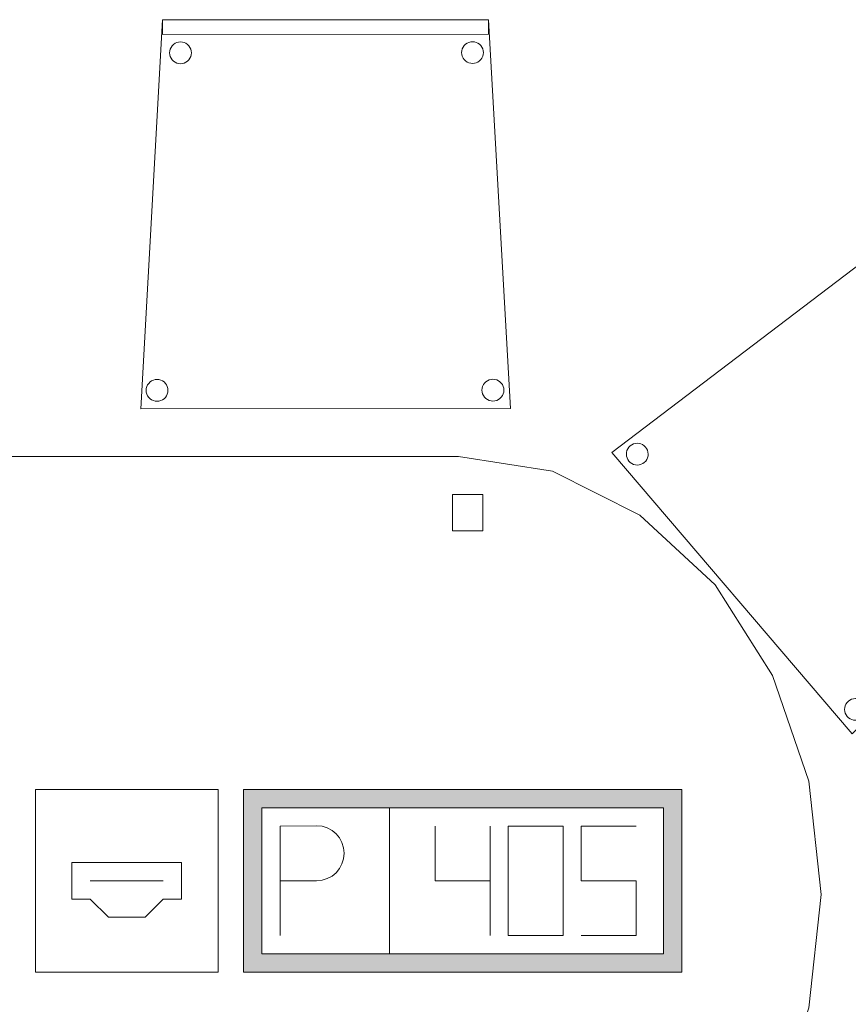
# Model space of a CAD drawing. Header units: metres. Extents: x 397.7 to 427.5, y 12.7 to 28.4.
# Tile 22 of 76: x 408.6 to 409.7, y 14.8 to 16.2. Entities that reach past the tile are written whole.
import ezdxf

# ---------------------------------------------------------------- set-up
doc = ezdxf.new("R2010")
doc.units = ezdxf.units.M
doc.layers.add('02_MOBILIARIO', color=7, linetype='Continuous', lineweight=18)
doc.layers.add('A-DETL-____-MBND', color=7, linetype='Continuous', lineweight=18)

# ---------------------------------------------------------------- blocks, each defined once
blk = doc.blocks.new('Family - Taula 200X120_P3-156305-06_TEL_P3')
at = {"layer": 'A-DETL-____-MBND', "color": 253, "true_color": 0xaaaaaa}
for p, q in [((0.368, 1.1795), (0.4965, 1.1999)), ((0.4965, 1.1999), (0.368, 1.1795)), ((0.4965, 1.1999), (1.4896, 1.1999)), ((1.4896, 1.1999), (0.4965, 1.1999)), ((1.4896, 1.1999), (1.6181, 1.1795)), ((1.6181, 1.1795), (1.4896, 1.1999)), ((0.2483, 1.1195), (0.368, 1.1795)), ((0.368, 1.1795), (0.2483, 1.1195)), ((1.6181, 1.1795), (1.7378, 1.1195)), ((1.7378, 1.1195), (1.6181, 1.1795)), ((0.4551, 1.0978), (0.4551, 1.1478)), ((0.4551, 1.1478), (0.4965, 1.1478)), ((0.4965, 1.1478), (0.4551, 1.1478)), ((0.4551, 1.1478), (0.4551, 1.0978)), ((0.4965, 1.1478), (0.4965, 1.0978)), ((0.4965, 1.0978), (0.4965, 1.1478)), ((1.4813, 1.0978), (1.4813, 1.1478)), ((1.4813, 1.1478), (1.5227, 1.1478)), ((1.5227, 1.1478), (1.4813, 1.1478)), ((1.4813, 1.1478), (1.4813, 1.0978)), ((1.5227, 1.1478), (1.5227, 1.0978)), ((1.5227, 1.0978), (1.5227, 1.1478)), ((0.1454, 1.0242), (0.2483, 1.1195)), ((0.2483, 1.1195), (0.1454, 1.0242)), ((1.7378, 1.1195), (1.8407, 1.0242)), ((1.8407, 1.0242), (1.7378, 1.1195)), ((0.4965, 1.0978), (0.4551, 1.0978)), ((0.4551, 1.0978), (0.4965, 1.0978)), ((1.5227, 1.0978), (1.4813, 1.0978)), ((1.4813, 1.0978), (1.5227, 1.0978)), ((0.0665, 0.8999), (0.1454, 1.0242)), ((0.1454, 1.0242), (0.0665, 0.8999)), ((1.8407, 1.0242), (1.9196, 0.8999)), ((1.9196, 0.8999), (1.8407, 1.0242)), ((0.0169, 0.7552), (0.0665, 0.8999)), ((0.0665, 0.8999), (0.0169, 0.7552)), ((1.9196, 0.8999), (1.9692, 0.7552)), ((1.9692, 0.7552), (1.9196, 0.8999)), ((0, 0.5999), (0.0169, 0.7552)), ((0.0169, 0.7552), (0, 0.5999)), ((1.9692, 0.7552), (1.9861, 0.5999)), ((1.9861, 0.5999), (1.9692, 0.7552)), ((0.0169, 0.4447), (0, 0.5999)), ((0, 0.5999), (0.0169, 0.4447)), ((1.9861, 0.5999), (1.9692, 0.4447)), ((1.9692, 0.4447), (1.9861, 0.5999)), ((0.0665, 0.3), (0.0169, 0.4447)), ((0.0169, 0.4447), (0.0665, 0.3)), ((1.9692, 0.4447), (1.9196, 0.3)), ((1.9196, 0.3), (1.9692, 0.4447)), ((0.1454, 0.1757), (0.0665, 0.3)), ((0.0665, 0.3), (0.1454, 0.1757)), ((1.9196, 0.3), (1.8407, 0.1757)), ((1.8407, 0.1757), (1.9196, 0.3)), ((0.2483, 0.0804), (0.1454, 0.1757)), ((0.1454, 0.1757), (0.2483, 0.0804)), ((1.8407, 0.1757), (1.7378, 0.0804)), ((1.7378, 0.0804), (1.8407, 0.1757)), ((0.4551, 0.05), (0.4551, 0.1)), ((0.4551, 0.1), (0.4965, 0.1)), ((0.4965, 0.1), (0.4551, 0.1)), ((0.4551, 0.1), (0.4551, 0.05)), ((0.4965, 0.1), (0.4965, 0.05)), ((0.4965, 0.05), (0.4965, 0.1)), ((1.4813, 0.05), (1.4813, 0.1)), ((1.4813, 0.1), (1.5227, 0.1)), ((1.5227, 0.1), (1.4813, 0.1)), ((1.4813, 0.1), (1.4813, 0.05)), ((1.5227, 0.1), (1.5227, 0.05)), ((1.5227, 0.05), (1.5227, 0.1)), ((0.368, 0.0204), (0.2483, 0.0804)), ((0.2483, 0.0804), (0.368, 0.0204)), ((1.7378, 0.0804), (1.6181, 0.0204)), ((1.6181, 0.0204), (1.7378, 0.0804)), ((0.4965, 0.05), (0.4551, 0.05)), ((0.4551, 0.05), (0.4965, 0.05)), ((1.5227, 0.05), (1.4813, 0.05)), ((1.4813, 0.05), (1.5227, 0.05)), ((0.4965, 0), (0.368, 0.0204)), ((0.368, 0.0204), (0.4965, 0)), ((1.6181, 0.0204), (1.4896, 0)), ((1.4896, 0), (1.6181, 0.0204)), ((1.4896, 0), (0.4965, 0)), ((0.4965, 0), (1.4896, 0))]:
    blk.add_line(p, q, dxfattribs=at)
blk = doc.blocks.new('Family - Cadira confident_P3-156392-06_TEL_P3')
at = {"layer": 'A-DETL-____-MBND', "color": 253, "true_color": 0xaaaaaa}
for p, q in [((0, 0.3851), (0.4244, 0.7083)), ((0.4244, 0.7083), (0, 0.3851)), ((0.4092, 0.6953), (0.4244, 0.7083)), ((0.4244, 0.7083), (0.4092, 0.6953)), ((0.4244, 0.7083), (0.7145, 0.3688)), ((0.7145, 0.3688), (0.4244, 0.7083)), ((0.4244, 0.7083), (0.7145, 0.3688)), ((0.7145, 0.3688), (0.4244, 0.7083)), ((0.6993, 0.3558), (0.4092, 0.6953)), ((0.4092, 0.6953), (0.6993, 0.3558)), ((0.3946, 0.6737), (0.3967, 0.6752)), ((0.3967, 0.6752), (0.3946, 0.6737)), ((0.3967, 0.6752), (0.3991, 0.6763)), ((0.3991, 0.6763), (0.3967, 0.6752)), ((0.3991, 0.6763), (0.4016, 0.677)), ((0.4016, 0.677), (0.3991, 0.6763)), ((0.4016, 0.677), (0.4042, 0.6773)), ((0.4042, 0.6773), (0.4016, 0.677)), ((0.4042, 0.6773), (0.4068, 0.6771)), ((0.4068, 0.6771), (0.4042, 0.6773)), ((0.4068, 0.6771), (0.4093, 0.6764)), ((0.4093, 0.6764), (0.4068, 0.6771)), ((0.4093, 0.6764), (0.4117, 0.6754)), ((0.4117, 0.6754), (0.4093, 0.6764)), ((0.4117, 0.6754), (0.4138, 0.6739)), ((0.4138, 0.6739), (0.4117, 0.6754)), ((0.3894, 0.6622), (0.3896, 0.6648)), ((0.3896, 0.6648), (0.3894, 0.6622)), ((0.3896, 0.6596), (0.3894, 0.6622)), ((0.3894, 0.6622), (0.3896, 0.6596)), ((0.3896, 0.6648), (0.3902, 0.6673)), ((0.3902, 0.6673), (0.3896, 0.6648)), ((0.3902, 0.6673), (0.3913, 0.6697)), ((0.3913, 0.6697), (0.3902, 0.6673)), ((0.3913, 0.6697), (0.3928, 0.6718)), ((0.3928, 0.6718), (0.3913, 0.6697)), ((0.3928, 0.6718), (0.3946, 0.6737)), ((0.3946, 0.6737), (0.3928, 0.6718)), ((0.4138, 0.6739), (0.4157, 0.6721)), ((0.4157, 0.6721), (0.4138, 0.6739)), ((0.4157, 0.6721), (0.4172, 0.6699)), ((0.4172, 0.6699), (0.4157, 0.6721)), ((0.4172, 0.6699), (0.4183, 0.6676)), ((0.4183, 0.6676), (0.4172, 0.6699)), ((0.4183, 0.6676), (0.419, 0.6651)), ((0.419, 0.6651), (0.4183, 0.6676)), ((0.419, 0.6651), (0.4193, 0.6625)), ((0.4193, 0.6625), (0.419, 0.6651)), ((0.4193, 0.6625), (0.4191, 0.6599)), ((0.4191, 0.6599), (0.4193, 0.6625)), ((0.3903, 0.6571), (0.3896, 0.6596)), ((0.3896, 0.6596), (0.3903, 0.6571)), ((0.3915, 0.6548), (0.3903, 0.6571)), ((0.3903, 0.6571), (0.3915, 0.6548)), ((0.393, 0.6526), (0.3915, 0.6548)), ((0.3915, 0.6548), (0.393, 0.6526)), ((0.3948, 0.6508), (0.393, 0.6526)), ((0.393, 0.6526), (0.3948, 0.6508)), ((0.397, 0.6493), (0.3948, 0.6508)), ((0.3948, 0.6508), (0.397, 0.6493)), ((0.3993, 0.6483), (0.397, 0.6493)), ((0.397, 0.6493), (0.3993, 0.6483)), ((0.4019, 0.6476), (0.3993, 0.6483)), ((0.3993, 0.6483), (0.4019, 0.6476)), ((0.4045, 0.6474), (0.4019, 0.6476)), ((0.4019, 0.6476), (0.4045, 0.6474)), ((0.4071, 0.6477), (0.4045, 0.6474)), ((0.4045, 0.6474), (0.4071, 0.6477)), ((0.4096, 0.6484), (0.4071, 0.6477)), ((0.4071, 0.6477), (0.4096, 0.6484)), ((0.4119, 0.6495), (0.4096, 0.6484)), ((0.4096, 0.6484), (0.4119, 0.6495)), ((0.414, 0.651), (0.4119, 0.6495)), ((0.4119, 0.6495), (0.414, 0.651)), ((0.4159, 0.6529), (0.414, 0.651)), ((0.414, 0.651), (0.4159, 0.6529)), ((0.4173, 0.655), (0.4159, 0.6529)), ((0.4159, 0.6529), (0.4173, 0.655)), ((0.4184, 0.6574), (0.4173, 0.655)), ((0.4173, 0.655), (0.4184, 0.6574)), ((0.4191, 0.6599), (0.4184, 0.6574)), ((0.4184, 0.6574), (0.4191, 0.6599)), ((0.0218, 0.3903), (0.0233, 0.3925)), ((0.0233, 0.3925), (0.0218, 0.3903)), ((0.0233, 0.3925), (0.0251, 0.3943)), ((0.0251, 0.3943), (0.0233, 0.3925)), ((0.0251, 0.3943), (0.0272, 0.3958)), ((0.0272, 0.3958), (0.0251, 0.3943)), ((0.0272, 0.3958), (0.0296, 0.397)), ((0.0296, 0.397), (0.0272, 0.3958)), ((0.0296, 0.397), (0.0321, 0.3977)), ((0.0321, 0.3977), (0.0296, 0.397)), ((0.0321, 0.3977), (0.0347, 0.3979)), ((0.0347, 0.3979), (0.0321, 0.3977)), ((0.0347, 0.3979), (0.0373, 0.3977)), ((0.0373, 0.3977), (0.0347, 0.3979)), ((0.0373, 0.3977), (0.0398, 0.3971)), ((0.0398, 0.3971), (0.0373, 0.3977)), ((0.0398, 0.3971), (0.0422, 0.396)), ((0.0422, 0.396), (0.0398, 0.3971)), ((0.0422, 0.396), (0.0443, 0.3945)), ((0.0443, 0.3945), (0.0422, 0.396)), ((0.0443, 0.3945), (0.0462, 0.3927)), ((0.0462, 0.3927), (0.0443, 0.3945)), ((0.0462, 0.3927), (0.0477, 0.3906)), ((0.0477, 0.3906), (0.0462, 0.3927)), ((0.329, 0), (0, 0.3851)), ((0, 0.3851), (0.329, 0)), ((0.0199, 0.3828), (0.0201, 0.3854)), ((0.0201, 0.3854), (0.0199, 0.3828)), ((0.0201, 0.3802), (0.0199, 0.3828)), ((0.0199, 0.3828), (0.0201, 0.3802)), ((0.0201, 0.3854), (0.0207, 0.3879)), ((0.0207, 0.3879), (0.0201, 0.3854)), ((0.0208, 0.3777), (0.0201, 0.3802)), ((0.0201, 0.3802), (0.0208, 0.3777)), ((0.0207, 0.3879), (0.0218, 0.3903)), ((0.0218, 0.3903), (0.0207, 0.3879)), ((0.022, 0.3754), (0.0208, 0.3777)), ((0.0208, 0.3777), (0.022, 0.3754)), ((0.0477, 0.3906), (0.0488, 0.3882)), ((0.0488, 0.3882), (0.0477, 0.3906)), ((0.0489, 0.378), (0.0478, 0.3756)), ((0.0478, 0.3756), (0.0489, 0.378)), ((0.0488, 0.3882), (0.0495, 0.3857)), ((0.0495, 0.3857), (0.0488, 0.3882)), ((0.0496, 0.3805), (0.0489, 0.378)), ((0.0489, 0.378), (0.0496, 0.3805)), ((0.0495, 0.3857), (0.0498, 0.3831)), ((0.0498, 0.3831), (0.0495, 0.3857)), ((0.0498, 0.3831), (0.0496, 0.3805)), ((0.0496, 0.3805), (0.0498, 0.3831)), ((0.0235, 0.3733), (0.022, 0.3754)), ((0.022, 0.3754), (0.0235, 0.3733)), ((0.0253, 0.3714), (0.0235, 0.3733)), ((0.0235, 0.3733), (0.0253, 0.3714)), ((0.0275, 0.37), (0.0253, 0.3714)), ((0.0253, 0.3714), (0.0275, 0.37)), ((0.0298, 0.3689), (0.0275, 0.37)), ((0.0275, 0.37), (0.0298, 0.3689)), ((0.0324, 0.3682), (0.0298, 0.3689)), ((0.0298, 0.3689), (0.0324, 0.3682)), ((0.035, 0.368), (0.0324, 0.3682)), ((0.0324, 0.3682), (0.035, 0.368)), ((0.0376, 0.3683), (0.035, 0.368)), ((0.035, 0.368), (0.0376, 0.3683)), ((0.0401, 0.369), (0.0376, 0.3683)), ((0.0376, 0.3683), (0.0401, 0.369)), ((0.0424, 0.3701), (0.0401, 0.369)), ((0.0401, 0.369), (0.0424, 0.3701)), ((0.0445, 0.3716), (0.0424, 0.3701)), ((0.0424, 0.3701), (0.0445, 0.3716)), ((0.0464, 0.3735), (0.0445, 0.3716)), ((0.0445, 0.3716), (0.0464, 0.3735)), ((0.0478, 0.3756), (0.0464, 0.3735)), ((0.0464, 0.3735), (0.0478, 0.3756)), ((0.7145, 0.3688), (0.329, 0)), ((0.329, 0), (0.7145, 0.3688)), ((0.6501, 0.3632), (0.6512, 0.3656)), ((0.6512, 0.3656), (0.6501, 0.3632)), ((0.6512, 0.3656), (0.6526, 0.3677)), ((0.6526, 0.3677), (0.6512, 0.3656)), ((0.6526, 0.3677), (0.6545, 0.3696)), ((0.6545, 0.3696), (0.6526, 0.3677)), ((0.6545, 0.3696), (0.6566, 0.3711)), ((0.6566, 0.3711), (0.6545, 0.3696)), ((0.6566, 0.3711), (0.6589, 0.3722)), ((0.6589, 0.3722), (0.6566, 0.3711)), ((0.6589, 0.3722), (0.6614, 0.3729)), ((0.6614, 0.3729), (0.6589, 0.3722)), ((0.6614, 0.3729), (0.664, 0.3732)), ((0.664, 0.3732), (0.6614, 0.3729)), ((0.664, 0.3732), (0.6666, 0.373)), ((0.6666, 0.373), (0.664, 0.3732)), ((0.6666, 0.373), (0.6691, 0.3723)), ((0.6691, 0.3723), (0.6666, 0.373)), ((0.6691, 0.3723), (0.6715, 0.3712)), ((0.6715, 0.3712), (0.6691, 0.3723)), ((0.6715, 0.3712), (0.6737, 0.3698)), ((0.6737, 0.3698), (0.6715, 0.3712)), ((0.6737, 0.3698), (0.6755, 0.368)), ((0.6755, 0.368), (0.6737, 0.3698)), ((0.6755, 0.368), (0.677, 0.3658)), ((0.677, 0.3658), (0.6755, 0.368)), ((0.677, 0.3658), (0.6782, 0.3635)), ((0.6782, 0.3635), (0.677, 0.3658)), ((0.7145, 0.3688), (0.6993, 0.3558)), ((0.6993, 0.3558), (0.7145, 0.3688)), ((0.6492, 0.3581), (0.6494, 0.3607)), ((0.6494, 0.3607), (0.6492, 0.3581)), ((0.6495, 0.3555), (0.6492, 0.3581)), ((0.6492, 0.3581), (0.6495, 0.3555)), ((0.6494, 0.3607), (0.6501, 0.3632)), ((0.6501, 0.3632), (0.6494, 0.3607)), ((0.6502, 0.353), (0.6495, 0.3555)), ((0.6495, 0.3555), (0.6502, 0.353)), ((0.6513, 0.3506), (0.6502, 0.353)), ((0.6502, 0.353), (0.6513, 0.3506)), ((0.6772, 0.3509), (0.6757, 0.3487)), ((0.6757, 0.3487), (0.6772, 0.3509)), ((0.6783, 0.3533), (0.6772, 0.3509)), ((0.6772, 0.3509), (0.6783, 0.3533)), ((0.6782, 0.3635), (0.6789, 0.361)), ((0.6789, 0.361), (0.6782, 0.3635)), ((0.6789, 0.3558), (0.6783, 0.3533)), ((0.6783, 0.3533), (0.6789, 0.3558)), ((0.6789, 0.361), (0.6791, 0.3584)), ((0.6791, 0.3584), (0.6789, 0.361)), ((0.6791, 0.3584), (0.6789, 0.3558)), ((0.6789, 0.3558), (0.6791, 0.3584)), ((0.6528, 0.3485), (0.6513, 0.3506)), ((0.6513, 0.3506), (0.6528, 0.3485)), ((0.6547, 0.3467), (0.6528, 0.3485)), ((0.6528, 0.3485), (0.6547, 0.3467)), ((0.6568, 0.3452), (0.6547, 0.3467)), ((0.6547, 0.3467), (0.6568, 0.3452)), ((0.6592, 0.3442), (0.6568, 0.3452)), ((0.6568, 0.3452), (0.6592, 0.3442)), ((0.6617, 0.3435), (0.6592, 0.3442)), ((0.6592, 0.3442), (0.6617, 0.3435)), ((0.6643, 0.3433), (0.6617, 0.3435)), ((0.6617, 0.3435), (0.6643, 0.3433)), ((0.6669, 0.3436), (0.6643, 0.3433)), ((0.6643, 0.3433), (0.6669, 0.3436)), ((0.6694, 0.3443), (0.6669, 0.3436)), ((0.6669, 0.3436), (0.6694, 0.3443)), ((0.6718, 0.3454), (0.6694, 0.3443)), ((0.6694, 0.3443), (0.6718, 0.3454)), ((0.6739, 0.3469), (0.6718, 0.3454)), ((0.6718, 0.3454), (0.6739, 0.3469)), ((0.6757, 0.3487), (0.6739, 0.3469)), ((0.6739, 0.3469), (0.6757, 0.3487)), ((0.3196, 0.0382), (0.3206, 0.0406)), ((0.3206, 0.0406), (0.3196, 0.0382)), ((0.3206, 0.0406), (0.3221, 0.0427)), ((0.3221, 0.0427), (0.3206, 0.0406)), ((0.3221, 0.0427), (0.3239, 0.0446)), ((0.3239, 0.0446), (0.3221, 0.0427)), ((0.3239, 0.0446), (0.326, 0.0461)), ((0.326, 0.0461), (0.3239, 0.0446)), ((0.326, 0.0461), (0.3284, 0.0472)), ((0.3284, 0.0472), (0.326, 0.0461)), ((0.3284, 0.0472), (0.3309, 0.0479)), ((0.3309, 0.0479), (0.3284, 0.0472)), ((0.3309, 0.0479), (0.3335, 0.0482)), ((0.3335, 0.0482), (0.3309, 0.0479)), ((0.3335, 0.0482), (0.3361, 0.048)), ((0.3361, 0.048), (0.3335, 0.0482)), ((0.3361, 0.048), (0.3386, 0.0473)), ((0.3386, 0.0473), (0.3361, 0.048)), ((0.3386, 0.0473), (0.341, 0.0463)), ((0.341, 0.0463), (0.3386, 0.0473)), ((0.341, 0.0463), (0.3431, 0.0448)), ((0.3431, 0.0448), (0.341, 0.0463)), ((0.3431, 0.0448), (0.345, 0.043)), ((0.345, 0.043), (0.3431, 0.0448)), ((0.345, 0.043), (0.3465, 0.0408)), ((0.3465, 0.0408), (0.345, 0.043)), ((0.3465, 0.0408), (0.3476, 0.0385)), ((0.3476, 0.0385), (0.3465, 0.0408)), ((0.3187, 0.0331), (0.3189, 0.0357)), ((0.3189, 0.0357), (0.3187, 0.0331)), ((0.319, 0.0305), (0.3187, 0.0331)), ((0.3187, 0.0331), (0.319, 0.0305)), ((0.3189, 0.0357), (0.3196, 0.0382)), ((0.3196, 0.0382), (0.3189, 0.0357)), ((0.3197, 0.028), (0.319, 0.0305)), ((0.319, 0.0305), (0.3197, 0.028)), ((0.3208, 0.0257), (0.3197, 0.028)), ((0.3197, 0.028), (0.3208, 0.0257)), ((0.3477, 0.0283), (0.3466, 0.0259)), ((0.3466, 0.0259), (0.3477, 0.0283)), ((0.3476, 0.0385), (0.3483, 0.036)), ((0.3483, 0.036), (0.3476, 0.0385)), ((0.3484, 0.0308), (0.3477, 0.0283)), ((0.3477, 0.0283), (0.3484, 0.0308)), ((0.3483, 0.036), (0.3486, 0.0334)), ((0.3486, 0.0334), (0.3483, 0.036)), ((0.3486, 0.0334), (0.3484, 0.0308)), ((0.3484, 0.0308), (0.3486, 0.0334)), ((0.3223, 0.0235), (0.3208, 0.0257)), ((0.3208, 0.0257), (0.3223, 0.0235)), ((0.3241, 0.0217), (0.3223, 0.0235)), ((0.3223, 0.0235), (0.3241, 0.0217)), ((0.3263, 0.0202), (0.3241, 0.0217)), ((0.3241, 0.0217), (0.3263, 0.0202)), ((0.3287, 0.0192), (0.3263, 0.0202)), ((0.3263, 0.0202), (0.3287, 0.0192)), ((0.3312, 0.0185), (0.3287, 0.0192)), ((0.3287, 0.0192), (0.3312, 0.0185)), ((0.3338, 0.0183), (0.3312, 0.0185)), ((0.3312, 0.0185), (0.3338, 0.0183)), ((0.3364, 0.0186), (0.3338, 0.0183)), ((0.3338, 0.0183), (0.3364, 0.0186)), ((0.3389, 0.0193), (0.3364, 0.0186)), ((0.3364, 0.0186), (0.3389, 0.0193)), ((0.3412, 0.0204), (0.3389, 0.0193)), ((0.3389, 0.0193), (0.3412, 0.0204)), ((0.3434, 0.0219), (0.3412, 0.0204)), ((0.3412, 0.0204), (0.3434, 0.0219)), ((0.3452, 0.0238), (0.3434, 0.0219)), ((0.3434, 0.0219), (0.3452, 0.0238)), ((0.3466, 0.0259), (0.3452, 0.0238)), ((0.3452, 0.0238), (0.3466, 0.0259))]:
    blk.add_line(p, q, dxfattribs=at)
blk = doc.blocks.new('Family - Cadira confident_P3-156584-06_TEL_P3')
at = {"layer": 'A-DETL-____-MBND', "color": 253, "true_color": 0xaaaaaa}
for p, q in [((0, 0), (0.0297, 0.5326)), ((0.0297, 0.5326), (0, 0)), ((0.0297, 0.5326), (0.4762, 0.5329)), ((0.4762, 0.5329), (0.0297, 0.5326)), ((0.0297, 0.5326), (0.4762, 0.5329)), ((0.4762, 0.5329), (0.0297, 0.5326)), ((0.0297, 0.5126), (0.0297, 0.5326)), ((0.0297, 0.5326), (0.0297, 0.5126)), ((0.4762, 0.5329), (0.5065, 0.0003)), ((0.5065, 0.0003), (0.4762, 0.5329)), ((0.4762, 0.5329), (0.4762, 0.5129)), ((0.4762, 0.5129), (0.4762, 0.5329)), ((0.4762, 0.5129), (0.0297, 0.5126)), ((0.0297, 0.5126), (0.4762, 0.5129)), ((0.0448, 0.499), (0.0469, 0.5005)), ((0.0469, 0.5005), (0.0448, 0.499)), ((0.0469, 0.5005), (0.0493, 0.5016)), ((0.0493, 0.5016), (0.0469, 0.5005)), ((0.0493, 0.5016), (0.0518, 0.5022)), ((0.0518, 0.5022), (0.0493, 0.5016)), ((0.0518, 0.5022), (0.0544, 0.5025)), ((0.0544, 0.5025), (0.0518, 0.5022)), ((0.0544, 0.5025), (0.057, 0.5022)), ((0.057, 0.5022), (0.0544, 0.5025)), ((0.057, 0.5022), (0.0595, 0.5016)), ((0.0595, 0.5016), (0.057, 0.5022)), ((0.0595, 0.5016), (0.0618, 0.5005)), ((0.0618, 0.5005), (0.0595, 0.5016)), ((0.0618, 0.5005), (0.064, 0.499)), ((0.064, 0.499), (0.0618, 0.5005)), ((0.4429, 0.4974), (0.4448, 0.4992)), ((0.4448, 0.4992), (0.4429, 0.4974)), ((0.4448, 0.4992), (0.4469, 0.5007)), ((0.4469, 0.5007), (0.4448, 0.4992)), ((0.4469, 0.5007), (0.4493, 0.5018)), ((0.4493, 0.5018), (0.4469, 0.5007)), ((0.4493, 0.5018), (0.4518, 0.5025)), ((0.4518, 0.5025), (0.4493, 0.5018)), ((0.4518, 0.5025), (0.4544, 0.5027)), ((0.4544, 0.5027), (0.4518, 0.5025)), ((0.4544, 0.5027), (0.457, 0.5025)), ((0.457, 0.5025), (0.4544, 0.5027)), ((0.457, 0.5025), (0.4595, 0.5018)), ((0.4595, 0.5018), (0.457, 0.5025)), ((0.4595, 0.5018), (0.4618, 0.5007)), ((0.4618, 0.5007), (0.4595, 0.5018)), ((0.4618, 0.5007), (0.464, 0.4992)), ((0.464, 0.4992), (0.4618, 0.5007)), ((0.464, 0.4992), (0.4658, 0.4974)), ((0.4658, 0.4974), (0.464, 0.4992)), ((0.0394, 0.4875), (0.0397, 0.4901)), ((0.0397, 0.4901), (0.0394, 0.4875)), ((0.0397, 0.4849), (0.0394, 0.4875)), ((0.0394, 0.4875), (0.0397, 0.4849)), ((0.0397, 0.4901), (0.0403, 0.4926)), ((0.0403, 0.4926), (0.0397, 0.4901)), ((0.0403, 0.4926), (0.0414, 0.495)), ((0.0414, 0.495), (0.0403, 0.4926)), ((0.0414, 0.495), (0.0429, 0.4971)), ((0.0429, 0.4971), (0.0414, 0.495)), ((0.0429, 0.4971), (0.0448, 0.499)), ((0.0448, 0.499), (0.0429, 0.4971)), ((0.064, 0.499), (0.0658, 0.4971)), ((0.0658, 0.4971), (0.064, 0.499)), ((0.0658, 0.4971), (0.0673, 0.495)), ((0.0673, 0.495), (0.0658, 0.4971)), ((0.0673, 0.495), (0.0684, 0.4926)), ((0.0684, 0.4926), (0.0673, 0.495)), ((0.0684, 0.4926), (0.0691, 0.4901)), ((0.0691, 0.4901), (0.0684, 0.4926)), ((0.0691, 0.4901), (0.0693, 0.4875)), ((0.0693, 0.4875), (0.0691, 0.4901)), ((0.0693, 0.4875), (0.0691, 0.4849)), ((0.0691, 0.4849), (0.0693, 0.4875)), ((0.4394, 0.4878), (0.4397, 0.4904)), ((0.4397, 0.4904), (0.4394, 0.4878)), ((0.4397, 0.4852), (0.4394, 0.4878)), ((0.4394, 0.4878), (0.4397, 0.4852)), ((0.4397, 0.4904), (0.4403, 0.4929)), ((0.4403, 0.4929), (0.4397, 0.4904)), ((0.4403, 0.4929), (0.4414, 0.4952)), ((0.4414, 0.4952), (0.4403, 0.4929)), ((0.4414, 0.4952), (0.4429, 0.4974)), ((0.4429, 0.4974), (0.4414, 0.4952)), ((0.4658, 0.4974), (0.4673, 0.4952)), ((0.4673, 0.4952), (0.4658, 0.4974)), ((0.4673, 0.4952), (0.4684, 0.4929)), ((0.4684, 0.4929), (0.4673, 0.4952)), ((0.4684, 0.4929), (0.4691, 0.4904)), ((0.4691, 0.4904), (0.4684, 0.4929)), ((0.4691, 0.4904), (0.4693, 0.4878)), ((0.4693, 0.4878), (0.4691, 0.4904)), ((0.4693, 0.4878), (0.4691, 0.4852)), ((0.4691, 0.4852), (0.4693, 0.4878)), ((0.0403, 0.4824), (0.0397, 0.4849)), ((0.0397, 0.4849), (0.0403, 0.4824)), ((0.0414, 0.4801), (0.0403, 0.4824)), ((0.0403, 0.4824), (0.0414, 0.4801)), ((0.0429, 0.4779), (0.0414, 0.4801)), ((0.0414, 0.4801), (0.0429, 0.4779)), ((0.0448, 0.4761), (0.0429, 0.4779)), ((0.0429, 0.4779), (0.0448, 0.4761)), ((0.0469, 0.4746), (0.0448, 0.4761)), ((0.0448, 0.4761), (0.0469, 0.4746)), ((0.0493, 0.4735), (0.0469, 0.4746)), ((0.0469, 0.4746), (0.0493, 0.4735)), ((0.0518, 0.4728), (0.0493, 0.4735)), ((0.0493, 0.4735), (0.0518, 0.4728)), ((0.0544, 0.4726), (0.0518, 0.4728)), ((0.0518, 0.4728), (0.0544, 0.4726)), ((0.057, 0.4728), (0.0544, 0.4726)), ((0.0544, 0.4726), (0.057, 0.4728)), ((0.0595, 0.4735), (0.057, 0.4728)), ((0.057, 0.4728), (0.0595, 0.4735)), ((0.0618, 0.4746), (0.0595, 0.4735)), ((0.0595, 0.4735), (0.0618, 0.4746)), ((0.064, 0.4761), (0.0618, 0.4746)), ((0.0618, 0.4746), (0.064, 0.4761)), ((0.0658, 0.4779), (0.064, 0.4761)), ((0.064, 0.4761), (0.0658, 0.4779)), ((0.0673, 0.4801), (0.0658, 0.4779)), ((0.0658, 0.4779), (0.0673, 0.4801)), ((0.0684, 0.4824), (0.0673, 0.4801)), ((0.0673, 0.4801), (0.0684, 0.4824)), ((0.0691, 0.4849), (0.0684, 0.4824)), ((0.0684, 0.4824), (0.0691, 0.4849)), ((0.4403, 0.4827), (0.4397, 0.4852)), ((0.4397, 0.4852), (0.4403, 0.4827)), ((0.4414, 0.4803), (0.4403, 0.4827)), ((0.4403, 0.4827), (0.4414, 0.4803)), ((0.4429, 0.4782), (0.4414, 0.4803)), ((0.4414, 0.4803), (0.4429, 0.4782)), ((0.4448, 0.4763), (0.4429, 0.4782)), ((0.4429, 0.4782), (0.4448, 0.4763)), ((0.4469, 0.4748), (0.4448, 0.4763)), ((0.4448, 0.4763), (0.4469, 0.4748)), ((0.4493, 0.4737), (0.4469, 0.4748)), ((0.4469, 0.4748), (0.4493, 0.4737)), ((0.4518, 0.4731), (0.4493, 0.4737)), ((0.4493, 0.4737), (0.4518, 0.4731)), ((0.4544, 0.4728), (0.4518, 0.4731)), ((0.4518, 0.4731), (0.4544, 0.4728)), ((0.457, 0.4731), (0.4544, 0.4728)), ((0.4544, 0.4728), (0.457, 0.4731)), ((0.4595, 0.4737), (0.457, 0.4731)), ((0.457, 0.4731), (0.4595, 0.4737)), ((0.4618, 0.4748), (0.4595, 0.4737)), ((0.4595, 0.4737), (0.4618, 0.4748)), ((0.464, 0.4763), (0.4618, 0.4748)), ((0.4618, 0.4748), (0.464, 0.4763)), ((0.4658, 0.4782), (0.464, 0.4763)), ((0.464, 0.4763), (0.4658, 0.4782)), ((0.4673, 0.4803), (0.4658, 0.4782)), ((0.4658, 0.4782), (0.4673, 0.4803)), ((0.4684, 0.4827), (0.4673, 0.4803)), ((0.4673, 0.4803), (0.4684, 0.4827)), ((0.4691, 0.4852), (0.4684, 0.4827)), ((0.4684, 0.4827), (0.4691, 0.4852)), ((0.0073, 0.0251), (0.0076, 0.0277)), ((0.0076, 0.0277), (0.0073, 0.0251)), ((0.0076, 0.0277), (0.0082, 0.0302)), ((0.0082, 0.0302), (0.0076, 0.0277)), ((0.0082, 0.0302), (0.0093, 0.0326)), ((0.0093, 0.0326), (0.0082, 0.0302)), ((0.0093, 0.0326), (0.0108, 0.0347)), ((0.0108, 0.0347), (0.0093, 0.0326)), ((0.0108, 0.0347), (0.0127, 0.0366)), ((0.0127, 0.0366), (0.0108, 0.0347)), ((0.0127, 0.0366), (0.0148, 0.038)), ((0.0148, 0.038), (0.0127, 0.0366)), ((0.0148, 0.038), (0.0172, 0.0391)), ((0.0172, 0.0391), (0.0148, 0.038)), ((0.0172, 0.0391), (0.0197, 0.0398)), ((0.0197, 0.0398), (0.0172, 0.0391)), ((0.0197, 0.0398), (0.0223, 0.04)), ((0.0223, 0.04), (0.0197, 0.0398)), ((0.0223, 0.04), (0.0249, 0.0398)), ((0.0249, 0.0398), (0.0223, 0.04)), ((0.0249, 0.0398), (0.0274, 0.0391)), ((0.0274, 0.0391), (0.0249, 0.0398)), ((0.0274, 0.0391), (0.0297, 0.038)), ((0.0297, 0.038), (0.0274, 0.0391)), ((0.0297, 0.038), (0.0319, 0.0366)), ((0.0319, 0.0366), (0.0297, 0.038)), ((0.0319, 0.0366), (0.0337, 0.0347)), ((0.0337, 0.0347), (0.0319, 0.0366)), ((0.0337, 0.0347), (0.0352, 0.0326)), ((0.0352, 0.0326), (0.0337, 0.0347)), ((0.0352, 0.0326), (0.0363, 0.0302)), ((0.0363, 0.0302), (0.0352, 0.0326)), ((0.0363, 0.0302), (0.037, 0.0277)), ((0.037, 0.0277), (0.0363, 0.0302)), ((0.037, 0.0277), (0.0372, 0.0251)), ((0.0372, 0.0251), (0.037, 0.0277)), ((0.4673, 0.0254), (0.4676, 0.028)), ((0.4676, 0.028), (0.4673, 0.0254)), ((0.4676, 0.028), (0.4682, 0.0305)), ((0.4682, 0.0305), (0.4676, 0.028)), ((0.4682, 0.0305), (0.4693, 0.0329)), ((0.4693, 0.0329), (0.4682, 0.0305)), ((0.4693, 0.0329), (0.4708, 0.035)), ((0.4708, 0.035), (0.4693, 0.0329)), ((0.4708, 0.035), (0.4727, 0.0368)), ((0.4727, 0.0368), (0.4708, 0.035)), ((0.4727, 0.0368), (0.4748, 0.0383)), ((0.4748, 0.0383), (0.4727, 0.0368)), ((0.4748, 0.0383), (0.4772, 0.0394)), ((0.4772, 0.0394), (0.4748, 0.0383)), ((0.4772, 0.0394), (0.4797, 0.0401)), ((0.4797, 0.0401), (0.4772, 0.0394)), ((0.4797, 0.0401), (0.4823, 0.0403)), ((0.4823, 0.0403), (0.4797, 0.0401)), ((0.4823, 0.0403), (0.4849, 0.0401)), ((0.4849, 0.0401), (0.4823, 0.0403)), ((0.4849, 0.0401), (0.4874, 0.0394)), ((0.4874, 0.0394), (0.4849, 0.0401)), ((0.4874, 0.0394), (0.4897, 0.0383)), ((0.4897, 0.0383), (0.4874, 0.0394)), ((0.4897, 0.0383), (0.4919, 0.0368)), ((0.4919, 0.0368), (0.4897, 0.0383)), ((0.4919, 0.0368), (0.4937, 0.035)), ((0.4937, 0.035), (0.4919, 0.0368)), ((0.4937, 0.035), (0.4952, 0.0329)), ((0.4952, 0.0329), (0.4937, 0.035)), ((0.4952, 0.0329), (0.4963, 0.0305)), ((0.4963, 0.0305), (0.4952, 0.0329)), ((0.4963, 0.0305), (0.497, 0.028)), ((0.497, 0.028), (0.4963, 0.0305)), ((0.497, 0.028), (0.4972, 0.0254)), ((0.4972, 0.0254), (0.497, 0.028)), ((0.0076, 0.0225), (0.0073, 0.0251)), ((0.0073, 0.0251), (0.0076, 0.0225)), ((0.0082, 0.02), (0.0076, 0.0225)), ((0.0076, 0.0225), (0.0082, 0.02)), ((0.0093, 0.0176), (0.0082, 0.02)), ((0.0082, 0.02), (0.0093, 0.0176)), ((0.0108, 0.0155), (0.0093, 0.0176)), ((0.0093, 0.0176), (0.0108, 0.0155)), ((0.0127, 0.0137), (0.0108, 0.0155)), ((0.0108, 0.0155), (0.0127, 0.0137)), ((0.0148, 0.0122), (0.0127, 0.0137)), ((0.0127, 0.0137), (0.0148, 0.0122)), ((0.0319, 0.0137), (0.0297, 0.0122)), ((0.0297, 0.0122), (0.0319, 0.0137)), ((0.0337, 0.0155), (0.0319, 0.0137)), ((0.0319, 0.0137), (0.0337, 0.0155)), ((0.0352, 0.0176), (0.0337, 0.0155)), ((0.0337, 0.0155), (0.0352, 0.0176)), ((0.0363, 0.02), (0.0352, 0.0176)), ((0.0352, 0.0176), (0.0363, 0.02)), ((0.037, 0.0225), (0.0363, 0.02)), ((0.0363, 0.02), (0.037, 0.0225)), ((0.0372, 0.0251), (0.037, 0.0225)), ((0.037, 0.0225), (0.0372, 0.0251)), ((0.4676, 0.0228), (0.4673, 0.0254)), ((0.4673, 0.0254), (0.4676, 0.0228)), ((0.4682, 0.0203), (0.4676, 0.0228)), ((0.4676, 0.0228), (0.4682, 0.0203)), ((0.4693, 0.0179), (0.4682, 0.0203)), ((0.4682, 0.0203), (0.4693, 0.0179)), ((0.4708, 0.0158), (0.4693, 0.0179)), ((0.4693, 0.0179), (0.4708, 0.0158)), ((0.4727, 0.0139), (0.4708, 0.0158)), ((0.4708, 0.0158), (0.4727, 0.0139)), ((0.4748, 0.0124), (0.4727, 0.0139)), ((0.4727, 0.0139), (0.4748, 0.0124)), ((0.4919, 0.0139), (0.4897, 0.0124)), ((0.4897, 0.0124), (0.4919, 0.0139)), ((0.4937, 0.0158), (0.4919, 0.0139)), ((0.4919, 0.0139), (0.4937, 0.0158)), ((0.4952, 0.0179), (0.4937, 0.0158)), ((0.4937, 0.0158), (0.4952, 0.0179)), ((0.4963, 0.0203), (0.4952, 0.0179)), ((0.4952, 0.0179), (0.4963, 0.0203)), ((0.497, 0.0228), (0.4963, 0.0203)), ((0.4963, 0.0203), (0.497, 0.0228)), ((0.4972, 0.0254), (0.497, 0.0228)), ((0.497, 0.0228), (0.4972, 0.0254)), ((0.5065, 0.0003), (0, 0)), ((0, 0), (0.5065, 0.0003)), ((0.0172, 0.0111), (0.0148, 0.0122)), ((0.0148, 0.0122), (0.0172, 0.0111)), ((0.0197, 0.0104), (0.0172, 0.0111)), ((0.0172, 0.0111), (0.0197, 0.0104)), ((0.0223, 0.0102), (0.0197, 0.0104)), ((0.0197, 0.0104), (0.0223, 0.0102)), ((0.0249, 0.0104), (0.0223, 0.0102)), ((0.0223, 0.0102), (0.0249, 0.0104)), ((0.0274, 0.0111), (0.0249, 0.0104)), ((0.0249, 0.0104), (0.0274, 0.0111)), ((0.0297, 0.0122), (0.0274, 0.0111)), ((0.0274, 0.0111), (0.0297, 0.0122)), ((0.4772, 0.0113), (0.4748, 0.0124)), ((0.4748, 0.0124), (0.4772, 0.0113)), ((0.4797, 0.0107), (0.4772, 0.0113)), ((0.4772, 0.0113), (0.4797, 0.0107)), ((0.4823, 0.0104), (0.4797, 0.0107)), ((0.4797, 0.0107), (0.4823, 0.0104)), ((0.4849, 0.0107), (0.4823, 0.0104)), ((0.4823, 0.0104), (0.4849, 0.0107)), ((0.4874, 0.0113), (0.4849, 0.0107)), ((0.4849, 0.0107), (0.4874, 0.0113)), ((0.4897, 0.0124), (0.4874, 0.0113)), ((0.4874, 0.0113), (0.4897, 0.0124))]:
    blk.add_line(p, q, dxfattribs=at)
blk = doc.blocks.new('LONDR55-XX_ZZ-ARQ-CAA-M3D-Londres55_ifc-1-06_TEL_P3')
at = {"layer": '02_MOBILIARIO', "color": 253, "lineweight": 18, "true_color": 0xaaaaaa}
for name, p in [('Family - Cadira confident_P3-156584-06_TEL_P3', (408.7335, 15.6446)), ('Family - Cadira confident_P3-156392-06_TEL_P3', (409.3786, 15.1994)), ('Family - Taula 200X120_P3-156305-06_TEL_P3', (407.6792, 14.3793))]:
    blk.add_blockref(name, p, dxfattribs=at)
blk = doc.blocks.new('ZYR_05_02_05 PT 4COL Terra - 4SC_ 2SAI_2VD-903831-06_TEL_P3')
at = {"layer": 'A-DETL-____-MBND', "true_color": 0x3c0aff}
h = blk.add_hatch(color=180, dxfattribs=at)
h.paths.add_polyline_path([(0.2881, -0.125), (0.2881, 0.125), (-0.3119, 0.125), (-0.3119, -0.125)])
h.paths.add_polyline_path([(0.2631, -0.1), (-0.2869, -0.1), (-0.2869, 0.1), (0.2631, 0.1)])
at = {"layer": 'A-DETL-____-MBND', "color": 180, "true_color": 0x3c0aff}
for p, q in [((0.2881, 0.125), (-0.3119, 0.125)), ((-0.3119, 0.125), (-0.3119, -0.125)), ((-0.3119, 0.125), (0.2881, 0.125)), ((-0.3119, 0.125), (-0.3119, -0.125)), ((0.2881, -0.125), (0.2881, 0.125)), ((0.2881, 0.125), (0.2881, -0.125)), ((-0.2869, -0.1), (-0.2869, 0.1)), ((-0.2869, 0.1), (0.2631, 0.1)), ((-0.2869, 0.1), (0.2631, 0.1)), ((-0.2869, -0.1), (-0.2869, 0.1)), ((-0.1119, 0.1), (-0.1119, -0.1)), ((0.2631, 0.1), (0.2631, -0.1)), ((0.2631, 0.1), (0.2631, -0.1)), ((-0.2619, 0.075), (-0.2119, 0.0754)), ((-0.2619, 0.075), (-0.2619, -0.075)), ((-0.0494, 0.075), (-0.0494, 0)), ((0.0256, 0.075), (0.0256, -0.075)), ((0.1256, 0.075), (0.0506, 0.075)), ((0.0506, 0.075), (0.0506, -0.075)), ((0.1256, -0.075), (0.1256, 0.075)), ((0.2256, 0.075), (0.1506, 0.075)), ((0.1506, 0.075), (0.1506, 0)), ((-0.2619, 0), (-0.2119, 0)), ((-0.0494, 0), (0.0256, 0)), ((0.1506, 0), (0.2256, 0)), ((0.2256, 0), (0.2256, -0.075)), ((0.0506, -0.075), (0.1256, -0.075)), ((0.2256, -0.075), (0.1506, -0.075)), ((0.2631, -0.1), (-0.2869, -0.1)), ((0.2631, -0.1), (-0.2869, -0.1)), ((-0.3119, -0.125), (0.2881, -0.125)), ((0.2881, -0.125), (-0.3119, -0.125))]:
    blk.add_line(p, q, dxfattribs=at)
blk.add_arc((-0.2119, 0.0377), 0.0377, 270, 90, dxfattribs=at)
blk = doc.blocks.new('ZYR_08_01_02 Presa Simple Terra - 02 HDMI-931520-06_TEL_P3')
at = {"layer": 'A-DETL-____-MBND', "color": 6, "true_color": 0xff00ff}
for p, q in [((0.0694, 0.125), (0.3194, 0.125)), ((0.0694, -0.125), (0.0694, 0.125)), ((0.3194, 0.125), (0.3194, -0.125)), ((0.1194, 0.025), (0.1194, -0.025)), ((0.1194, 0.025), (0.2694, 0.025)), ((0.2694, 0.025), (0.2694, -0.025)), ((0.1444, 0), (0.2444, 0)), ((0.1194, -0.025), (0.1444, -0.025)), ((0.1444, -0.025), (0.1694, -0.05)), ((0.2444, -0.025), (0.2194, -0.05)), ((0.2694, -0.025), (0.2444, -0.025)), ((0.1694, -0.05), (0.2194, -0.05)), ((0.3194, -0.125), (0.0694, -0.125))]:
    blk.add_line(p, q, dxfattribs=at)

msp = doc.modelspace()

# ---------------------------------------------------------------- block references
at = {"lineweight": 5}
msp.add_blockref('LONDR55-XX_ZZ-ARQ-CAA-M3D-Londres55_ifc-1-06_TEL_P3', (0, 0), dxfattribs=at)
at = {"layer": 'A-DETL-____-MBND', "color": 6, "true_color": 0xff00ff}
msp.add_blockref('ZYR_08_01_02 Presa Simple Terra - 02 HDMI-931520-06_TEL_P3', (408.5199, 14.9979), dxfattribs=at)
at = {"layer": 'A-DETL-____-MBND', "color": 180, "true_color": 0x3c0aff}
msp.add_blockref('ZYR_05_02_05 PT 4COL Terra - 4SC_ 2SAI_2VD-903831-06_TEL_P3', (409.1862, 14.9979), dxfattribs=at)

doc.saveas('drawing.dxf')
